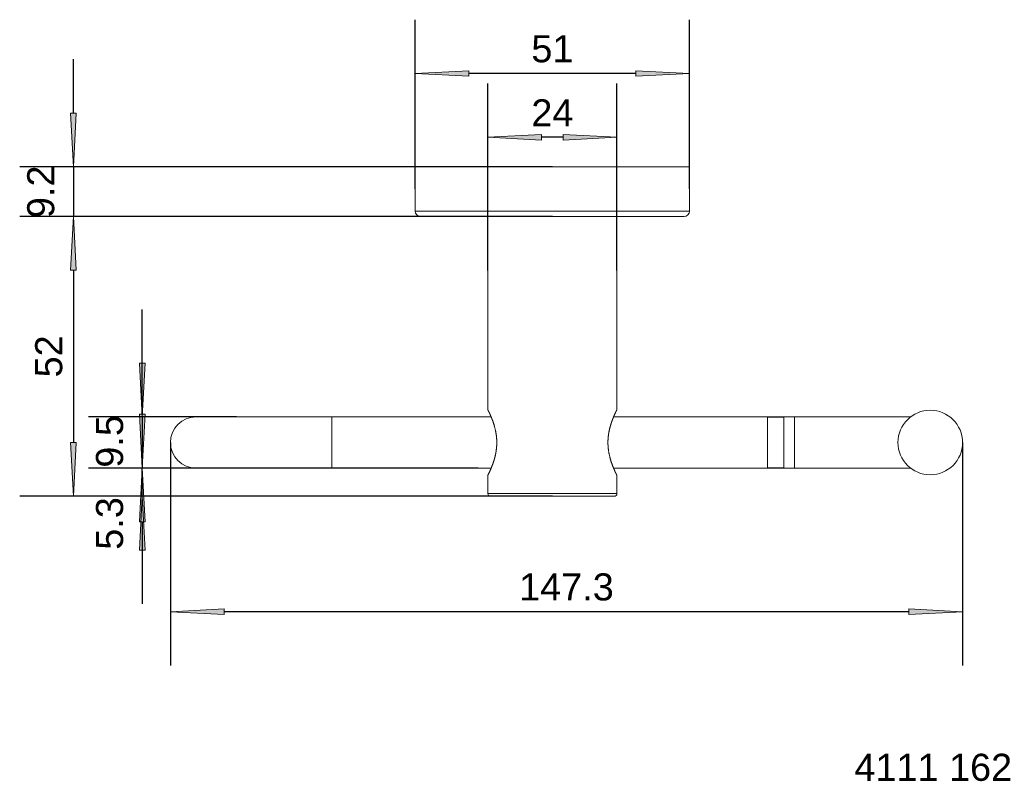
# Model space of a CAD drawing. Header units: millimetres. Extents: x -75 to 108, y -152 to -10.
import ezdxf

# ---------------------------------------------------------------- set-up
doc = ezdxf.new("R2010")
doc.units = ezdxf.units.MM
doc.header["$LTSCALE"] = 254
doc.header["$PDMODE"] = 1
doc.header["$PDSIZE"] = -2
for name, color, linetype, lineweight in [('1', 7, 'Continuous', 5), ('Bemaßung', 7, 'Continuous', 5), ('Keine', 7, 'Continuous', 5)]:
    doc.layers.add(name, color=color, linetype=linetype, lineweight=lineweight)
doc.styles.add('Arial', font='Arial')
doc.dimstyles.new('ST', dxfattribs={"dimtxt": 5.034433, "dimasz": 9.99939, "dimexe": 10, "dimexo": 0, "dimgap": 5, "dimtad": 1, "dimdec": 0, "dimdsep": 46, "dimtxsty": 'Arial', "dimblk": 'VW_FILLEDARROW', "dimblk1": 'VW_FILLEDARROW', "dimblk2": 'VW_FILLEDARROW', "dimcen": 0, "dimadec": 3, "dimazin": 0, "dimtfac": 1, "dimtdec": 0, "dimtix": 1, "dimtmove": 0, "dimatfit": 0, "dimldrblk": 'VW_FILLEDARROW-1', "dimfxl": 1, "dimfrac": 2, "dimtolj": 1, "dimarcsym": 0})

# ---------------------------------------------------------------- blocks, each defined once
blk = doc.blocks.new('VW_FILLEDARROW')
at = {"linetype": 'Continuous', "lineweight": 0}
blk.add_hatch(color=0, dxfattribs=at).paths.add_polyline_path([(-1, 0.052), (0, 0), (-1, -0.052)])
at = {"color": 0, "lineweight": 5, "flags": 128}
blk.add_lwpolyline([(-1, 0.052), (0, 0), (-1, -0.052)], close=True, dxfattribs=at)
blk = doc.blocks.new('*D1')
at = {"layer": 'Bemaßung', "color": 0, "lineweight": -2}
for p, q in [((-1.36, -41.56), (-1.36, -10.11)), ((49.64, -41.56), (49.64, -10.11)), ((39.64, -20.11), (8.64, -20.11))]:
    blk.add_line(p, q, dxfattribs=at)
at = {"layer": 'Defpoints', "color": 0}
for p in [(-1.36, -20.11), (-1.36, -41.56), (49.64, -41.56)]:
    blk.add_point(p, dxfattribs=at)
at = {"layer": 'Bemaßung', "color": 0, "lineweight": -2, "xscale": 9.999389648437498, "yscale": 9.999389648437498, "zscale": 9.999389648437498, "rotation": 180}
blk.add_blockref('VW_FILLEDARROW', (-1.36, -20.11), dxfattribs=at)
at = {"layer": 'Bemaßung', "color": 0, "lineweight": -2, "xscale": 9.999389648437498, "yscale": 9.999389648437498, "zscale": 9.999389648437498}
blk.add_blockref('VW_FILLEDARROW', (49.64, -20.11), dxfattribs=at)
at = {"layer": 'Bemaßung', "color": 0, "insert": (24.14, -15.54), "char_height": 5.034, "attachment_point": 5, "style": 'Arial'}
blk.add_mtext('\\A1;51', dxfattribs=at)
blk = doc.blocks.new('VW_FILLEDARROW-1')
at = {"linetype": 'Continuous', "lineweight": 0}
blk.add_hatch(color=0, dxfattribs=at).paths.add_polyline_path([(-1, 0.052), (0, 0), (-1, -0.052)])
at = {"color": 0, "lineweight": 5, "flags": 128}
blk.add_lwpolyline([(-1, 0.052), (0, 0), (-1, -0.052)], close=True, dxfattribs=at)
blk = doc.blocks.new('*D2')
at = {"layer": 'Bemaßung', "color": 0, "lineweight": -2}
for p, q in [((12.14, -56.71), (12.14, -21.95)), ((36.14, -56.71), (36.14, -21.95)), ((26.14, -31.95), (22.14, -31.95))]:
    blk.add_line(p, q, dxfattribs=at)
at = {"layer": 'Defpoints', "color": 0}
for p in [(12.14, -31.95), (12.14, -56.71), (36.14, -56.71)]:
    blk.add_point(p, dxfattribs=at)
at = {"layer": 'Bemaßung', "color": 0, "lineweight": -2, "xscale": 9.999389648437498, "yscale": 9.999389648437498, "zscale": 9.999389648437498, "rotation": 180}
blk.add_blockref('VW_FILLEDARROW', (12.14, -31.95), dxfattribs=at)
at = {"layer": 'Bemaßung', "color": 0, "lineweight": -2, "xscale": 9.999389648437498, "yscale": 9.999389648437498, "zscale": 9.999389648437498}
blk.add_blockref('VW_FILLEDARROW', (36.14, -31.95), dxfattribs=at)
at = {"layer": 'Bemaßung', "color": 0, "insert": (24.14, -27.42), "char_height": 5.034, "attachment_point": 5, "style": 'Arial'}
blk.add_mtext('\\A1;24', dxfattribs=at)
blk = doc.blocks.new('*D3')
at = {"layer": 'Bemaßung', "color": 0, "lineweight": -2}
for p, q in [((-46.86, -88.66), (-46.86, -130.09)), ((100.39, -88.66), (100.39, -130.09)), ((90.39, -120.09), (-36.86, -120.09))]:
    blk.add_line(p, q, dxfattribs=at)
at = {"layer": 'Defpoints', "color": 0}
for p in [(-46.86, -88.66), (100.39, -88.66), (-46.86, -120.09)]:
    blk.add_point(p, dxfattribs=at)
at = {"layer": 'Bemaßung', "color": 0, "lineweight": -2, "xscale": 9.999389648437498, "yscale": 9.999389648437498, "zscale": 9.999389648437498, "rotation": 180}
blk.add_blockref('VW_FILLEDARROW', (-46.86, -120.09), dxfattribs=at)
at = {"layer": 'Bemaßung', "color": 0, "lineweight": -2, "xscale": 9.999389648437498, "yscale": 9.999389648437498, "zscale": 9.999389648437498}
blk.add_blockref('VW_FILLEDARROW', (100.39, -120.09), dxfattribs=at)
at = {"layer": 'Bemaßung', "color": 0, "insert": (26.76, -115.52), "char_height": 5.034, "attachment_point": 5, "style": 'Arial'}
blk.add_mtext('\\A1;147.3', dxfattribs=at)
blk = doc.blocks.new('*D4')
at = {"layer": 'Bemaßung', "color": 0, "lineweight": -2}
for p, q in [((19.47, -46.66), (-74.89, -46.66)), ((-64.89, -56.66), (-64.89, -88.66)), ((19.47, -98.66), (-74.89, -98.66))]:
    blk.add_line(p, q, dxfattribs=at)
at = {"layer": 'Defpoints', "color": 0}
for p in [(19.47, -46.66), (-64.89, -98.66), (19.47, -98.66)]:
    blk.add_point(p, dxfattribs=at)
at = {"layer": 'Bemaßung', "color": 0, "lineweight": -2, "xscale": 9.999389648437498, "yscale": 9.999389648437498, "zscale": 9.999389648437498}
for p, rotation in [((-64.89, -46.66), 90), ((-64.89, -98.66), 270)]:
    blk.add_blockref('VW_FILLEDARROW', p, dxfattribs=dict(at, rotation=rotation))
at = {"layer": 'Bemaßung', "color": 0, "insert": (-69.46, -72.66), "char_height": 5.034, "attachment_point": 5, "rotation": 90, "style": 'Arial'}
blk.add_mtext('\\A1;52', dxfattribs=at)
blk = doc.blocks.new('*D5')
at = {"layer": 'Bemaßung', "color": 0, "lineweight": -2}
for p, q in [((-64.89, -27.46), (-64.89, -17.47)), ((24.14, -37.46), (-74.89, -37.46)), ((-64.89, -37.46), (-64.89, -46.66)), ((24.14, -46.66), (-74.89, -46.66)), ((-64.89, -56.66), (-64.89, -66.66))]:
    blk.add_line(p, q, dxfattribs=at)
at = {"layer": 'Defpoints', "color": 0}
for p in [(24.14, -37.46), (-64.89, -46.66), (24.14, -46.66)]:
    blk.add_point(p, dxfattribs=at)
at = {"layer": 'Bemaßung', "color": 0, "lineweight": -2, "xscale": 9.999389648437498, "yscale": 9.999389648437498, "zscale": 9.999389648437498}
for p, rotation in [((-64.89, -37.46), 270.00000000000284), ((-64.89, -46.66), 90.00000000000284)]:
    blk.add_blockref('VW_FILLEDARROW', p, dxfattribs=dict(at, rotation=rotation))
at = {"layer": 'Bemaßung', "color": 0, "insert": (-70.94, -42.08), "char_height": 5.034, "attachment_point": 5, "rotation": 90, "style": 'Arial'}
blk.add_mtext('\\A1;9.2', dxfattribs=at)
blk = doc.blocks.new('*D6')
at = {"layer": 'Bemaßung', "color": 0, "lineweight": -2}
for p, q in [((-52.1, -83.41), (-52.1, -73.42)), ((10.37, -93.41), (-62.1, -93.41)), ((-52.1, -98.66), (-52.1, -93.41)), ((24.14, -98.66), (-62.1, -98.66)), ((-52.1, -108.66), (-52.1, -118.66))]:
    blk.add_line(p, q, dxfattribs=at)
at = {"layer": 'Defpoints', "color": 0}
for p in [(-52.1, -93.41), (10.37, -93.41), (24.14, -98.66)]:
    blk.add_point(p, dxfattribs=at)
at = {"layer": 'Bemaßung', "color": 0, "lineweight": -2, "xscale": 9.999389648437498, "yscale": 9.999389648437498, "zscale": 9.999389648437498}
for p, rotation in [((-52.1, -93.41), 270), ((-52.1, -98.66), 90)]:
    blk.add_blockref('VW_FILLEDARROW', p, dxfattribs=dict(at, rotation=rotation))
at = {"layer": 'Bemaßung', "color": 0, "insert": (-58.15, -103.7), "char_height": 5.034, "attachment_point": 5, "rotation": 90, "style": 'Arial'}
blk.add_mtext('\\A1;5.3', dxfattribs=at)
blk = doc.blocks.new('*D7')
at = {"layer": 'Bemaßung', "color": 0, "lineweight": -2}
for p, q in [((-52.1, -73.91), (-52.1, -63.92)), ((-34.57, -83.91), (-62.1, -83.91)), ((-52.1, -83.91), (-52.1, -93.41)), ((-34.57, -93.41), (-62.1, -93.41)), ((-52.1, -103.41), (-52.1, -113.41))]:
    blk.add_line(p, q, dxfattribs=at)
at = {"layer": 'Defpoints', "color": 0}
for p in [(-34.57, -83.91), (-52.1, -93.41), (-34.57, -93.41)]:
    blk.add_point(p, dxfattribs=at)
at = {"layer": 'Bemaßung', "color": 0, "lineweight": -2, "xscale": 9.999389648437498, "yscale": 9.999389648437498, "zscale": 9.999389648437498}
for p, rotation in [((-52.1, -83.91), 270), ((-52.1, -93.41), 90)]:
    blk.add_blockref('VW_FILLEDARROW', p, dxfattribs=dict(at, rotation=rotation))
at = {"layer": 'Bemaßung', "color": 0, "insert": (-58.15, -88.45), "char_height": 5.034, "attachment_point": 5, "rotation": 90, "style": 'Arial'}
blk.add_mtext('\\A1;9.5', dxfattribs=at)

msp = doc.modelspace()

# ---------------------------------------------------------------- linework, layer by layer
at = {"layer": '1', "color": 7}
for p, q in [((-1.36, -37.46), (-1.36, -45.66)), ((-1.36, -37.46), (49.64, -37.46)), ((49.64, -45.66), (49.64, -37.46)), ((49.64, -45.66), (-1.36, -45.66)), ((-0.36, -46.66), (48.64, -46.66)), ((12.14, -46.66), (12.14, -82.64)), ((36.14, -82.61), (36.14, -46.66)), ((-16.86, -83.91), (-42.11, -83.91)), ((12.75, -83.91), (-16.86, -83.91)), ((-16.86, -83.91), (-16.86, -93.41)), ((64.14, -83.91), (35.52, -83.91)), ((64.14, -83.91), (64.14, -93.41)), ((69.14, -83.91), (64.14, -83.91)), ((67.14, -83.96), (64.14, -83.96)), ((67.14, -83.96), (67.14, -93.36)), ((69.14, -83.91), (69.14, -93.41)), ((90.72, -83.91), (69.14, -83.91)), ((-42.11, -93.41), (-16.86, -93.41)), ((-16.86, -93.41), (12.76, -93.41)), ((12.14, -94.72), (12.14, -98.16)), ((35.53, -93.41), (64.14, -93.41)), ((36.14, -98.16), (36.14, -94.69)), ((64.14, -93.36), (67.14, -93.36)), ((64.14, -93.41), (69.14, -93.41)), ((69.14, -93.41), (90.72, -93.41)), ((12.14, -98.16), (36.14, -98.16)), ((35.64, -98.66), (12.64, -98.66))]:
    msp.add_line(p, q, dxfattribs=at)
at = {"layer": '1', "color": 7, "extrusion": (0, 0, -1)}
msp.add_circle((-94.39, -88.66), 6, dxfattribs=at)
at = {"layer": '1', "color": 7}
for centre, radius, start, end in [((-0.36, -45.66), 1, 180, 270), ((48.64, -45.66), 1, 270, 0), ((-42.11, -88.66), 4.75, 90, 270), ((12.64, -98.16), 0.5, 180, 270), ((35.64, -98.16), 0.5, 270, 0)]:
    msp.add_arc(centre, radius, start, end, dxfattribs=at)
for points in [[(12.14, -94.76), (12.14, -94.76), (12.16, -94.72), (12.18, -94.67), (12.21, -94.62), (12.25, -94.54), (12.28, -94.48), (12.32, -94.4), (12.36, -94.32), (12.43, -94.18), (12.56, -93.89), (12.65, -93.69), (12.7, -93.56), (12.76, -93.42), (12.82, -93.28), (12.9, -93.08), (13.02, -92.77), (13.18, -92.32), (13.3, -91.95), (13.37, -91.7), (13.44, -91.44), (13.51, -91.17), (13.57, -90.9), (13.62, -90.62), (13.66, -90.4), (13.69, -90.18), (13.72, -89.96), (13.77, -89.59), (13.8, -88.99), (13.8, -88.53), (13.8, -88.23), (13.78, -87.92), (13.75, -87.62), (13.7, -87.17), (13.6, -86.6), (13.48, -86.04), (13.34, -85.52), (13.22, -85.15), (13.15, -84.91), (13.07, -84.68), (12.98, -84.46), (12.86, -84.15), (12.71, -83.78), (12.6, -83.53), (12.53, -83.37), (12.46, -83.23), (12.4, -83.1), (12.32, -82.93), (12.23, -82.75), (12.19, -82.67), (12.18, -82.65), (12.17, -82.62), (12.16, -82.6), (12.14, -82.57), (12.14, -82.56)], [(36.14, -82.56), (36.13, -82.57), (36.11, -82.61), (36.09, -82.65), (36.06, -82.71), (36.03, -82.79), (35.99, -82.85), (35.96, -82.92), (35.92, -83.01), (35.85, -83.15), (35.72, -83.43), (35.63, -83.64), (35.57, -83.77), (35.51, -83.91), (35.46, -84.05), (35.38, -84.25), (35.26, -84.56), (35.1, -85.01), (34.98, -85.38), (34.91, -85.63), (34.84, -85.89), (34.77, -86.16), (34.71, -86.43), (34.65, -86.71), (34.62, -86.93), (34.58, -87.14), (34.55, -87.37), (34.51, -87.74), (34.47, -88.34), (34.47, -88.8), (34.48, -89.1), (34.5, -89.41), (34.52, -89.71), (34.58, -90.16), (34.67, -90.73), (34.8, -91.29), (34.94, -91.81), (35.05, -92.18), (35.13, -92.41), (35.21, -92.64), (35.29, -92.86), (35.41, -93.18), (35.57, -93.55), (35.68, -93.8), (35.75, -93.96), (35.81, -94.1), (35.87, -94.23), (35.96, -94.4), (36.05, -94.58), (36.08, -94.66), (36.1, -94.68), (36.11, -94.71), (36.12, -94.73), (36.14, -94.76), (36.14, -94.76)]]:
    msp.add_open_spline(points, degree=2, knots=[0, 0, 0, 0.017857, 0.035714, 0.053571, 0.071429, 0.089286, 0.107143, 0.142857, 0.160714, 0.178571, 0.196429, 0.214286, 0.25, 0.267857, 0.285714, 0.303571, 0.321429, 0.339286, 0.357143, 0.375, 0.392857, 0.410714, 0.428571, 0.446429, 0.464286, 0.5, 0.517857, 0.535714, 0.553571, 0.571429, 0.589286, 0.607143, 0.625, 0.642857, 0.660714, 0.678571, 0.696429, 0.714286, 0.732143, 0.75, 0.767857, 0.785714, 0.803571, 0.821429, 0.839286, 0.857143, 0.875, 0.892857, 0.910714, 0.928571, 0.946429, 0.964286, 0.982143, 1, 1, 1], dxfattribs=at)

# ---------------------------------------------------------------- texts
at = {"layer": 'Keine', "insert": (80.28, -146.48), "char_height": 5.034, "width": 30.1115, "attachment_point": 1, "line_spacing_factor": 0.970891, "style": 'Arial'}
msp.add_mtext('4111 162', dxfattribs=at)

# ---------------------------------------------------------------- dimensions: what is measured, and where the dimension line sits
at = {"layer": 'Bemaßung'}
for base, p1, p2, picture, middle in [((-1.36, -20.11), (49.64, -41.56), (-1.36, -41.56), '*D1', (24.14, -15.54)), ((12.14, -31.95), (36.14, -56.71), (12.14, -56.71), '*D2', (24.14, -27.42)), ((-46.86151491, -120.09368978), (100.38848509, -88.6641306), (-46.86151491, -88.66413055), '*D3', (26.76348509, -115.5236118))]:
    dim = msp.add_linear_dim(base=base, p1=p1, p2=p2, dimstyle='ST', override={"dimgap": 2, "dimdec": 1, "dimpost": '<>', "dimtxsty": 'Arial', "dimtmove": 2}, dxfattribs=at)
    dim.commit()
    dim.dimension.update_dxf_attribs({"geometry": picture, "text_midpoint": middle})
for base, p1, p2, override, picture, middle in [((-64.89, -46.66), (24.14, -37.46), (24.14, -46.66), {"dimgap": 2, "dimdec": 1, "dimpost": '<>', "dimtxsty": 'Arial', "dimtmove": 2}, '*D5', (-70.94, -42.08)), ((-52.1, -93.41), (-34.57, -83.91), (-34.57, -93.41), {"dimgap": 2, "dimdec": 1, "dimpost": '<>', "dimtxsty": 'Arial', "dimtmove": 2}, '*D7', (-58.15, -88.45)), ((-52.09698398, -93.4141306), (24.13848509, -98.6641306), (10.37093328, -93.4141306), {"dimgap": 2, "dimdec": 1, "dimpost": '<>', "dimtxsty": 'Arial', "dimtix": 0, "dimtmove": 2}, '*D6', (-58.15392843, -103.70128412))]:
    dim = msp.add_linear_dim(base=base, p1=p1, p2=p2, angle=270, dimstyle='ST', override=override, dxfattribs=at)
    dim.commit()
    dim.dimension.update_dxf_attribs({"geometry": picture, "text_midpoint": middle, "dimtype": 160})
dim = msp.add_linear_dim(base=(-64.89, -98.66), p1=(19.47, -46.66), p2=(19.47, -98.66), angle=270, dimstyle='ST', override={"dimgap": 2, "dimdec": 1, "dimpost": '<>', "dimtxsty": 'Arial', "dimtmove": 2}, dxfattribs=at)
dim.commit()
dim.dimension.update_dxf_attribs({"geometry": '*D4', "text_midpoint": (-69.46, -72.66)})

doc.saveas('drawing.dxf')
